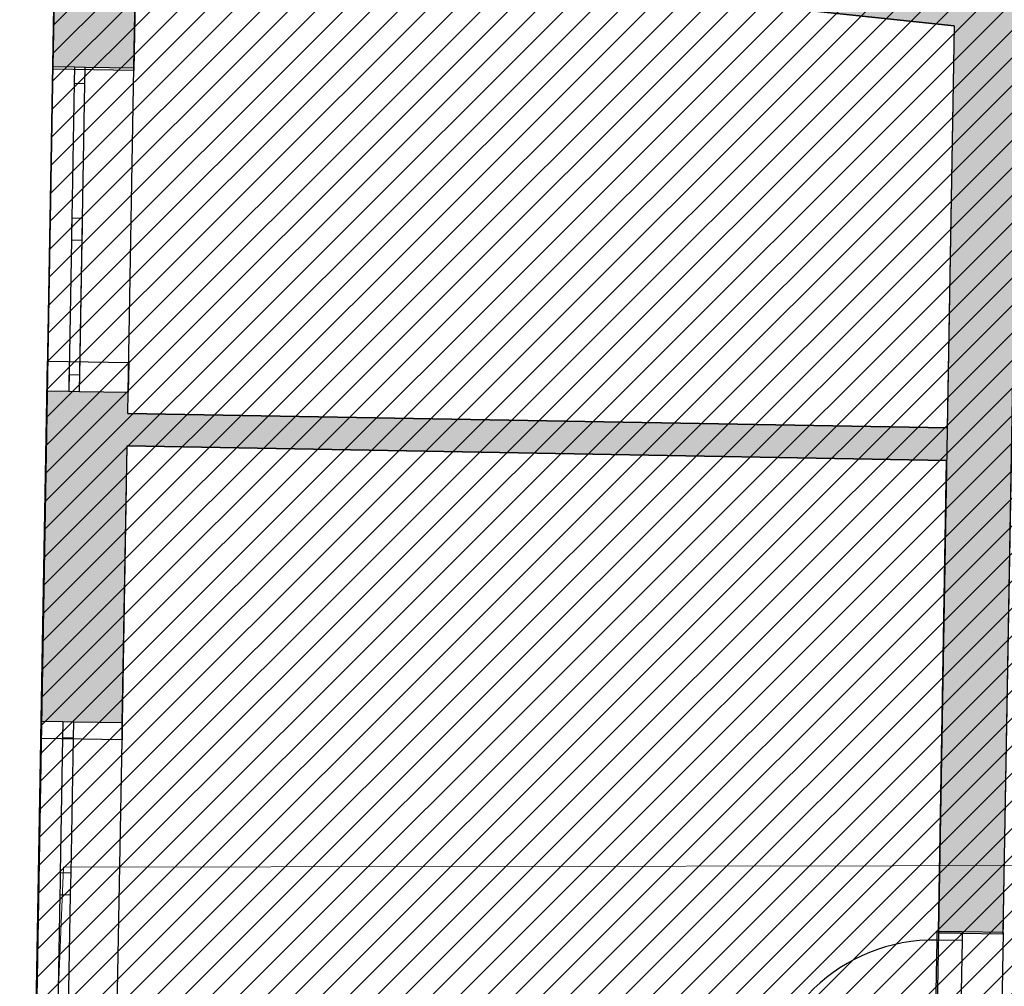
# Model space of a CAD drawing. Header units: millimetres. Extents: x -44464 to 876817, y -113448 to 101820.
# Tile 4 of 21: x -20482 to -15930, y 4757 to 9229. Entities that reach past the tile are written whole.
import ezdxf

# ---------------------------------------------------------------- set-up
doc = ezdxf.new("R2010")
doc.units = ezdxf.units.MM
doc.header["$MEASUREMENT"] = 0
for name, color, linetype in [('1._POHLED ZÁPADNÍ_2_2D prvky - obecné', 7, 'Continuous'), ('1._POHLED ZÁPADNÍ_2_Bourané_Konstrukce - nosné', 7, 'Continuous'), ('1._POHLED ZÁPADNÍ_2_BT_ortho', 7, 'Continuous'), ('1._POHLED ZÁPADNÍ_2_Konstrukce - nosné', 7, 'Continuous'), ('1._POHLED ZÁPADNÍ_2_POV', 7, 'Continuous'), ('1._POHLED ZÁPADNÍ_2_Výplně – Řezové', 7, 'Continuous')]:
    doc.layers.add(name, color=color, linetype=linetype)

msp = doc.modelspace()

# ---------------------------------------------------------------- hatches: boundary and pattern name
at = {"layer": '1._POHLED ZÁPADNÍ_2_POV', "linetype": 'Continuous', "lineweight": 20, "true_color": 0xffaaaa}
h = msp.add_hatch(dxfattribs=at)
h.set_pattern_fill('Izolace___tvárnice_0002', color=21, style=0, pattern_type=2)
h.set_pattern_definition([(45, (-7e-12, 0), (-63.6396, 63.6396), [])])
h.paths.add_polyline_path([(-10906.3, 18690.2), (-10970.7, 9084.1), (-20311.4, 10009.9), (-20482, 120.4), (-242.4, 270.4), (-238.4, 17796)])
at = {"layer": '1._POHLED ZÁPADNÍ_2_Výplně – Řezové', "linetype": 'Continuous', "lineweight": 13}
for points in [[(-17217.5, 9310.9), (-15507.7, 9132.9), (-15468.9, 9505.9), (-17178.7, 9683.9)], [(-20318.1, 9633.6), (-20329, 9012.1), (-19954.1, 9005.5), (-19943.7, 9594.6)], [(-16234.9, 5011.4), (-15935, 5006.1), (-15862.1, 9169.8), (-16161.6, 9201)], [(-20382.3, 5983.8), (-20007.4, 5977.2), (-19980.5, 7505.7), (-20355.4, 7512.3)], [(-16194.4, 7340.3), (-19982.2, 7407), (-19984.9, 7257), (-16197, 7190.3)]]:
    msp.add_hatch(color=254, dxfattribs=at).paths.add_polyline_path(points)

# ---------------------------------------------------------------- linework, layer by layer
at = {"layer": '1._POHLED ZÁPADNÍ_2_2D prvky - obecné', "color": 7, "linetype": 'Continuous', "lineweight": 25}
for p, q in [((-20311.4, 10009.9), (-20329, 9012.1)), ((-19943.7, 9594.6), (-19954.3, 8993.3)), ((-19982.2, 7407), (-16194.4, 7340.3)), ((-16197, 7190.3), (-19984.9, 7257))]:
    msp.add_line(p, q, dxfattribs=at)
at = {"layer": '1._POHLED ZÁPADNÍ_2_2D prvky - obecné', "color": 1, "linetype": 'Continuous', "lineweight": 35}
for p, q in [((-19980.5, 7505.7), (-19978.1, 7643.5)), ((-20008.8, 5897.4), (-20007.5, 5974.1))]:
    msp.add_line(p, q, dxfattribs=at)
at = {"layer": '1._POHLED ZÁPADNÍ_2_Bourané_Konstrukce - nosné', "color": 7, "linetype": 'Continuous', "lineweight": 25}
for p, q in [((-20355.4, 7512.3), (-20329, 9012.1)), ((-20329, 9012.1), (-20229, 9010.3)), ((-20229, 9010.3), (-20230.4, 8935.3)), ((-20229, 9010.3), (-20179, 9009.4)), ((-20229, 9010.3), (-20179, 9009.4)), ((-20180.4, 8934.4), (-20179, 9009.4)), ((-20179, 9009.4), (-19954.1, 9005.5)), ((-19980.5, 7505.7), (-19954.1, 9005.5)), ((-20230.4, 8935.3), (-20243, 8219.1)), ((-20230.4, 8935.3), (-20180.4, 8934.4)), ((-20205.4, 7509.7), (-20180.4, 8934.4)), ((-20241.4, 8310.4), (-20242.2, 8260.4)), ((-20191.4, 8309.5), (-20241.4, 8310.4)), ((-20192.2, 8259.5), (-20191.4, 8309.5)), ((-20242.2, 8260.4), (-20243.1, 8210.4)), ((-20193.1, 8209.6), (-20192.2, 8259.5)), ((-20243.1, 8210.4), (-20255.4, 7510.5)), ((-20243.1, 8210.4), (-20193.1, 8209.6)), ((-20204.1, 7584.6), (-20193.1, 8209.6)), ((-20254.1, 7585.5), (-20255.4, 7510.5)), ((-20204.1, 7584.6), (-20254.1, 7585.5)), ((-20205.4, 7509.7), (-20204.1, 7584.6)), ((-20355.4, 7512.3), (-20255.4, 7510.5)), ((-20255.4, 7510.5), (-20205.4, 7509.7)), ((-20255.4, 7510.5), (-20205.4, 7509.7)), ((-20205.4, 7509.7), (-19980.5, 7505.7)), ((-20408.7, 4484.1), (-20382.3, 5983.8)), ((-20382.3, 5983.8), (-20282.4, 5982.1)), ((-20282.4, 5982.1), (-20283.7, 5907.1)), ((-20282.4, 5982.1), (-20232.4, 5981.2)), ((-20282.4, 5982.1), (-20232.4, 5981.2)), ((-20233.7, 5906.2), (-20232.4, 5981.2)), ((-20232.4, 5981.2), (-20007.4, 5977.2)), ((-20033.8, 4477.5), (-20007.4, 5977.2)), ((-20283.7, 5907.1), (-20294.7, 5282.2)), ((-20283.7, 5907.1), (-20233.7, 5906.2)), ((-20244.7, 5281.3), (-20233.7, 5906.2)), ((-20294.7, 5282.2), (-20295.6, 5232.2)), ((-20244.7, 5281.3), (-20294.7, 5282.2)), ((-20245.6, 5231.3), (-20244.7, 5281.3)), ((-20295.6, 5232.2), (-20296.4, 5182.2)), ((-20246.4, 5181.3), (-20245.6, 5231.3)), ((-20296.4, 5182.2), (-20307.4, 4557.3)), ((-20296.4, 5182.2), (-20246.4, 5181.3)), ((-20257.5, 4556.4), (-20246.4, 5181.3)), ((-16234.9, 5011.4), (-16250.3, 4131.5)), ((-16240.6, 4971.5), (-16239.9, 5011.5)), ((-16239.9, 5011.5), (-16125, 5009.5)), ((-16234.9, 5011.4), (-16234.3, 5048.4)), ((-16234.9, 5011.4), (-16234.3, 5048.4)), ((-16125, 5009.5), (-16234.9, 5011.4)), ((-16125, 5009.5), (-16234.9, 5011.4)), ((-16125, 5009.5), (-16125.7, 4969.5)), ((-15935, 5006.1), (-16125, 5009.5)), ((-15935, 5006.1), (-16125, 5009.5)), ((-15935, 5006.1), (-16125, 5009.5)), ((-15935, 5006.1), (-15934.3, 5043.1)), ((-15935, 5006.1), (-15934.3, 5043.1)), ((-16254.6, 4171.6), (-16240.6, 4971.5)), ((-16125.7, 4969.5), (-16240.6, 4971.5)), ((-16125.7, 4969.5), (-16139.6, 4169.6)), ((-15935, 5006.1), (-15950.4, 4126.3))]:
    msp.add_line(p, q, dxfattribs=at)
at = {"layer": '1._POHLED ZÁPADNÍ_2_Bourané_Konstrukce - nosné', "color": 7, "linetype": 'Continuous', "lineweight": 25, "flags": 128}
for points in [[(-20329.2, 8999.9), (-20311.4, 10009.9)], [(-20311.4, 10009.9), (-20329, 9012.1)], [(-19954.1, 9005.5), (-19943.7, 9594.6)], [(-17217.5, 9310.9), (-16161.6, 9201)], [(-16161.6, 9201), (-16234.9, 5011.4)], [(-15935, 5006.1), (-15862.1, 9169.8)], [(-20329, 9012.1), (-20329.2, 8999.9)], [(-19954.3, 8993.3), (-20329.2, 8999.9)], [(-19954.3, 8993.3), (-19954.1, 9005.5)], [(-20383.7, 5904), (-20353, 7650.1)], [(-20353, 7650.1), (-20355.4, 7512.3)], [(-20353, 7650.1), (-19978.1, 7643.5)], [(-19980.5, 7505.7), (-19978.1, 7643.5)], [(-20355.4, 7512.3), (-20382.3, 5983.8)], [(-19982.2, 7407), (-19980.5, 7505.7)], [(-16194.4, 7340.3), (-19982.2, 7407)], [(-20007.4, 5977.2), (-19984.9, 7257)], [(-19984.9, 7257), (-16197, 7190.3)], [(-20382.3, 5983.8), (-20383.7, 5904)], [(-20008.8, 5897.4), (-20007.4, 5977.2)], [(-20008.8, 5897.4), (-20383.7, 5904)], [(-16234.9, 5011.4), (-16235.1, 5004)], [(-15935.1, 4998.8), (-16235.1, 5004)], [(-15935.1, 4998.8), (-15935, 5006.1)]]:
    msp.add_lwpolyline(points, dxfattribs=at)
at = {"layer": '1._POHLED ZÁPADNÍ_2_Bourané_Konstrukce - nosné', "color": 7, "linetype": 'Continuous', "lineweight": 13, "flags": 128}
for points in [[(-20229, 9010.3), (-20230.4, 8935.3), (-20180.4, 8934.4), (-20179, 9009.4)], [(-20205.4, 7509.7), (-20204.1, 7584.6), (-20254.1, 7585.5), (-20255.4, 7510.5)]]:
    msp.add_lwpolyline(points, close=True, dxfattribs=at)
at = {"layer": '1._POHLED ZÁPADNÍ_2_Bourané_Konstrukce - nosné', "color": 7, "linetype": 'Continuous', "lineweight": 25}
msp.add_arc((-16254.6, 4171.6), 800, 88.9976, 178.9976, dxfattribs=at)
at = {"layer": '1._POHLED ZÁPADNÍ_2_BT_ortho', "color": 142, "linetype": 'Continuous', "lineweight": 20, "true_color": 0x0080c0, "flags": 128}
for points in [[(-20393.1, 2555.8), (-20279.7, 5308)], [(-20279.7, 5308), (-10686.2, 5323.4)]]:
    msp.add_lwpolyline(points, dxfattribs=at)
at = {"layer": '1._POHLED ZÁPADNÍ_2_Konstrukce - nosné', "color": 7, "linetype": 'Continuous', "lineweight": 25}
for p, q in [((-16161.6, 9201), (-17217.5, 9310.9)), ((-16161.6, 9201), (-16194.9, 7340.3)), ((-15935.1, 4998.8), (-15862.6, 9167.6)), ((-20329, 9012.1), (-20229, 9010.3)), ((-20229, 9010.3), (-20179, 9009.4)), ((-20179, 9009.4), (-19954.1, 9005.5)), ((-20382.3, 5983.8), (-20355.4, 7512.3)), ((-19982.2, 7407), (-19980.5, 7505.7)), ((-20007.5, 5974.1), (-19984.9, 7257)), ((-16234.9, 5011.4), (-16197, 7190.3)), ((-16234.9, 5011.4), (-16234.3, 5048.4)), ((-16234.9, 5011.4), (-16234.4, 5041)), ((-16125, 5009.5), (-16234.9, 5011.4)), ((-15935, 5006.1), (-16125, 5009.5)), ((-15935, 5006.1), (-16125, 5009.5)), ((-15935, 5006.1), (-15934.3, 5043.1)), ((-15935, 5006.1), (-15934.5, 5035.8))]:
    msp.add_line(p, q, dxfattribs=at)
at = {"layer": '1._POHLED ZÁPADNÍ_2_Konstrukce - nosné', "color": 7, "linetype": 'Continuous', "lineweight": 13}
for p, q in [((-20355.4, 7512.3), (-20255.4, 7510.5)), ((-20255.4, 7510.5), (-20205.4, 7509.7)), ((-20205.4, 7509.7), (-19980.5, 7505.7)), ((-20382.3, 5983.8), (-20282.4, 5982.1)), ((-20282.4, 5982.1), (-20232.4, 5981.2)), ((-20232.4, 5981.2), (-20007.4, 5977.2))]:
    msp.add_line(p, q, dxfattribs=at)
at = {"layer": '1._POHLED ZÁPADNÍ_2_POV', "color": 7, "linetype": 'Continuous', "lineweight": 35, "flags": 128}
msp.add_lwpolyline([(-10906.3, 18690.2), (-238.4, 17796), (-242.4, 270.4), (-20482, 120.4), (-20311.4, 10009.9), (-10970.7, 9084.1)], close=True, dxfattribs=at)

doc.saveas('drawing.dxf')
